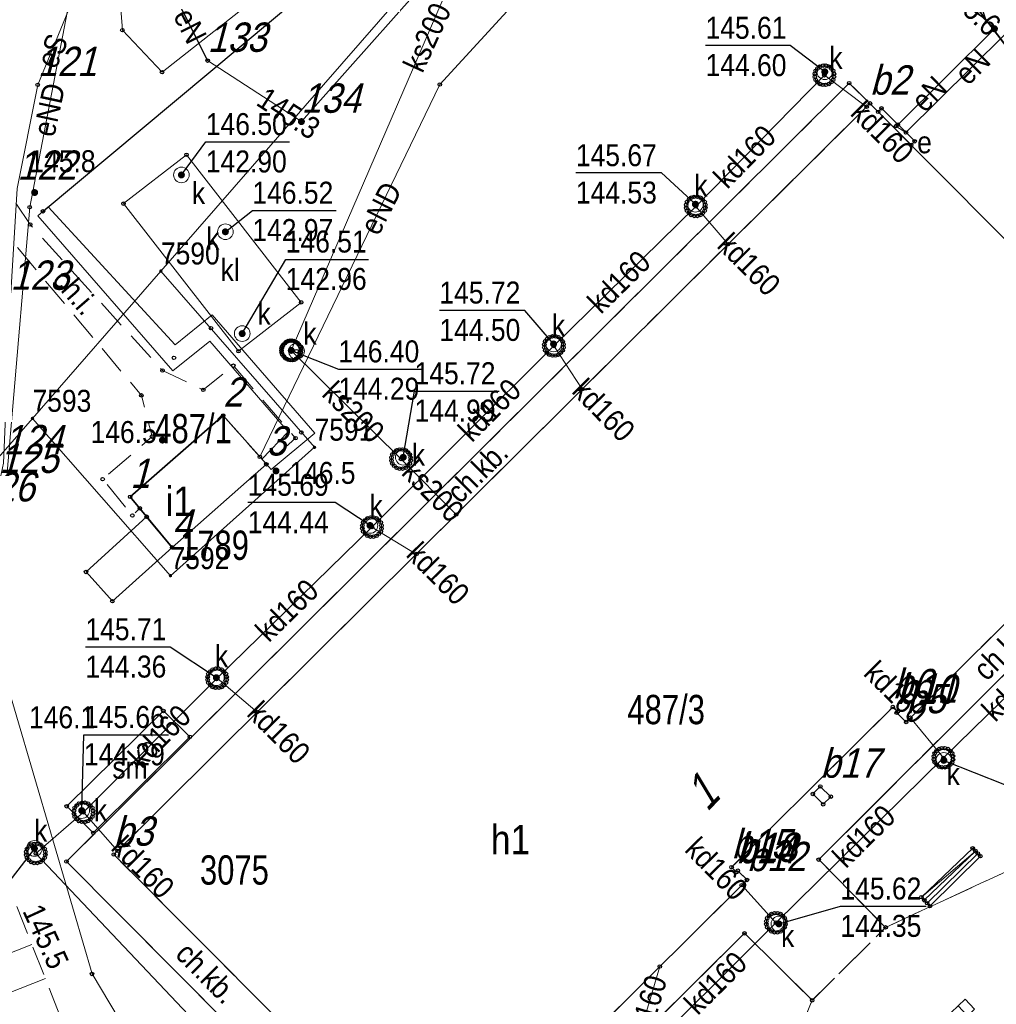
# Model space of a CAD drawing. Header units: metres. Extents: x 5548743 to 5556416, y 5707500 to 5714000.
# Tile 208 of 244: x 5554332 to 5554382, y 5710511 to 5710561. Entities that reach past the tile are written whole.
import ezdxf
from ezdxf.enums import TextEntityAlignment as Align

# ---------------------------------------------------------------- set-up
doc = ezdxf.new("R2010")
doc.units = ezdxf.units.M
for name, pattern in [('1.5_0.75', [2.25, 1.5, -0.75]), ('2.25_0.75', [3, 2.25, -0.75]), ('219-1000', [0]), ('suep_nn_1000', [0])]:
    doc.linetypes.add(name, pattern=pattern)
doc.layers.get('0').update_dxf_attribs({"color": 2, "lineweight": 5})
doc.styles.get("Standard").update_dxf_attribs({"font": 'Working1250', "width": 0.75})
doc.linetypes.add('902-1000', pattern='A,5,0,[1,ksztalty.shx,S=1,R=0,X=0,Y=0],5', length=10)
doc.linetypes.add('otdn_1000', pattern='A,7,0,[21,ksztalty.shx,S=0.7,R=0,X=0,Y=0]', length=7)

# ---------------------------------------------------------------- blocks, each defined once
blk = doc.blocks.new('PUNKTBUD')
at = {"color": 0}
blk.add_circle((0, 0), 0.09, dxfattribs=at)
blk = doc.blocks.new('203')
at = {"linetype": 'Continuous', "lineweight": 0}
h = blk.add_hatch(color=0, dxfattribs=at)
edge = h.paths.add_edge_path()
edge.add_arc((0, 0), 0.09, 0, 360)
blk = doc.blocks.new('US05')
at = {"color": 0, "linetype": 'Continuous', "lineweight": 13}
for p, q in [((-0.75, -0.35), (-0.75, 0.35)), ((-0.75, 0.35), (-0.25, 0.35)), ((-0.25, -0.35), (-0.25, 0.35)), ((-0.25, 0.35), (0.25, 0.35)), ((0.25, -0.35), (0.25, 0.35)), ((0.25, 0.35), (0.75, 0.35)), ((0.75, -0.35), (0.75, 0.35)), ((-0.75, -0.35), (-0.25, -0.35)), ((-0.25, -0.35), (0.25, -0.35)), ((0.25, -0.35), (0.75, -0.35))]:
    blk.add_line(p, q, dxfattribs=at)
blk = doc.blocks.new('US22')
at = {"color": 0, "linetype": 'Continuous', "lineweight": 0}
blk.add_circle((0, 0), 0.4, dxfattribs=at)
blk = doc.blocks.new('PW01')
at = {"linetype": 'Continuous', "lineweight": 13}
h = blk.add_hatch(color=0, dxfattribs=at)
edge = h.paths.add_edge_path()
edge.add_arc((0, 0), 0.18, 0, 360)
blk = doc.blocks.new('SUEP1')
at = {"color": 0, "linetype": 'Continuous'}
for p, q in [((7.5, 0), (5.25, 0.75)), ((22.5, 0), (20.25, 0.75)), ((0, 0), (7.5, 0)), ((7.5, 0), (5.25, -0.75)), ((7.5, 0), (22.5, 0)), ((22.5, 0), (20.25, -0.75))]:
    blk.add_line(p, q, dxfattribs=at)
blk = doc.blocks.new('PIKIETAW1891')
at = {"color": 0}
blk.add_circle((0, 0), 0.09, dxfattribs=at)

msp = doc.modelspace()

# ---------------------------------------------------------------- linework, layer by layer
at = {"layer": '000 Inne (niezydentyfikowane)', "color": 7, "linetype": 'CONTINUOUS', "lineweight": 18, "flags": 128}
for points in [[(5554332.49, 5710514.1), (5554327.38, 5710512.09)], [(5554333.18, 5710512.36), (5554330.57, 5710511.33)]]:
    msp.add_lwpolyline(points, dxfattribs=at)
at = {"layer": '218-kontur użytku gruntowego', "color": 3, "linetype": 'CONTINUOUS', "lineweight": 18, "flags": 128}
for points in [[(5554367.92, 5710581.61), (5554339.09, 5710548.56)], [(5554339.09, 5710548.56), (5554367.92, 5710581.61)], [(5554339.09, 5710548.56), (5554332.52, 5710541.02)], [(5554332.52, 5710541.02), (5554339.09, 5710548.56)], [(5554332.52, 5710541.02), (5554314.75, 5710520.64)], [(5554314.75, 5710520.64), (5554332.52, 5710541.02)]]:
    msp.add_lwpolyline(points, dxfattribs=at)
at = {"layer": '219-działka ewidencyjna', "color": 7, "linetype": '219-1000', "lineweight": 18, "flags": 128}
for points in [[(5554367.92, 5710581.61), (5554339.09, 5710548.56)], [(5554332.52, 5710541.02), (5554339.09, 5710548.56)], [(5554339.09, 5710548.56), (5554346.95, 5710539.54)], [(5554314.75, 5710520.64), (5554332.52, 5710541.02)], [(5554332.52, 5710541.02), (5554339.58, 5710532.97)], [(5554339.58, 5710532.97), (5554346.95, 5710539.54)]]:
    msp.add_lwpolyline(points, dxfattribs=at)
at = {"layer": '310-podpora', "color": 7, "linetype": 'CONTINUOUS', "lineweight": 18, "flags": 128}
msp.add_lwpolyline([(5554372.83, 5710522.18), (5554373.37, 5710521.66), (5554372.98, 5710521.27), (5554372.45, 5710521.8)], close=True, dxfattribs=at)
at = {"layer": '312-budynek ewidencyjny', "color": 7, "linetype": 'CONTINUOUS', "lineweight": 35, "flags": 128}
for points in [[(5554336.68, 5710518.7), (5554375.37, 5710557.14)], [(5554375.37, 5710557.14), (5554392.1, 5710540.32)], [(5554337.52, 5710537.01), (5554342.28, 5710541.17)], [(5554342.28, 5710541.17), (5554344.49, 5710538.67)], [(5554392.1, 5710540.32), (5554377.22, 5710525.48)], [(5554344.49, 5710538.67), (5554339.67, 5710534.42)], [(5554339.67, 5710534.42), (5554337.52, 5710537.01)], [(5554376.54, 5710526.25), (5554368.29, 5710518.05)], [(5554376.8, 5710526.02), (5554376.54, 5710526.25)], [(5554376.74, 5710525.96), (5554376.8, 5710526.02)], [(5554377.22, 5710525.48), (5554376.74, 5710525.96)], [(5554353.45, 5710501.86), (5554336.68, 5710518.7)], [(5554368.29, 5710518.05), (5554368.54, 5710517.8)], [(5554368.54, 5710517.8), (5554368.61, 5710517.87)], [(5554368.61, 5710517.87), (5554369.08, 5710517.4)], [(5554369.08, 5710517.4), (5554353.45, 5710501.86)]]:
    msp.add_lwpolyline(points, dxfattribs=at)
at = {"layer": 'chodnik', "color": 7, "linetype": '1.5_0.75', "lineweight": 18, "flags": 128}
for points in [[(5554338.01, 5710536.42), (5554337.52, 5710537.01), (5554342.28, 5710541.17), (5554344.49, 5710538.67), (5554345.98, 5710540.01), (5554342.8, 5710543.72), (5554341.26, 5710542.48), (5554339.17, 5710543.47), (5554332.4, 5710550.94), (5554321.12, 5710567.99), (5554320.21, 5710567.23), (5554331.46, 5710550.11), (5554338.09, 5710542.2), (5554338.64, 5710540.09), (5554336.11, 5710537.91), (5554337.63, 5710536.05)], [(5554349.2, 5710506.12), (5554336.68, 5710518.7), (5554375.37, 5710557.14), (5554374.31, 5710558.18), (5554334.26, 5710518.34), (5554347.79, 5710504.73)], [(5554394.87, 5710540.63), (5554393.69, 5710541.86), (5554392.1, 5710540.32), (5554377.22, 5710525.48), (5554376.74, 5710525.96), (5554376.8, 5710526.02), (5554376.54, 5710526.25), (5554368.29, 5710518.05), (5554368.54, 5710517.8), (5554368.61, 5710517.87), (5554369.08, 5710517.4), (5554353.45, 5710501.86), (5554354.7, 5710500.51), (5554368.95, 5710514.67), (5554372.41, 5710511.24), (5554376.17, 5710514.97), (5554372.75, 5710518.44), (5554392.39, 5710538.04), (5554393.06, 5710538.67)]]:
    msp.add_lwpolyline(points, close=True, dxfattribs=at)
at = {"layer": 'jezdnia', "color": 7, "linetype": '2.25_0.75', "lineweight": 18, "flags": 128}
msp.add_lwpolyline([(5554349.2, 5710506.12), (5554347.79, 5710504.73), (5554345.62, 5710502.56), (5554346.13, 5710502.05), (5554355.97, 5710492.22), (5554356.42, 5710491.77), (5554357.25, 5710490.94), (5554357.4, 5710490.79), (5554370.91, 5710477.32), (5554371.36, 5710476.91), (5554371.82, 5710476.4), (5554372.76, 5710474.83), (5554373.11, 5710473.91), (5554373.2, 5710473.08), (5554373.16, 5710472.16), (5554372.84, 5710471.07), (5554380.83, 5710483.08), (5554379.04, 5710481.37), (5554377.53, 5710480.89), (5554376.56, 5710481.41), (5554376.24, 5710482.57), (5554376.67, 5710483.77), (5554377.63, 5710485.24), (5554385.64, 5710493.3), (5554395.08, 5710502.7), (5554403.72, 5710511.31), (5554405.02, 5710513.02), (5554405.93, 5710515.08), (5554406.37, 5710517.06), (5554406.48, 5710518.65), (5554406.24, 5710520.89), (5554405.58, 5710522.95), (5554404.65, 5710524.61), (5554403.44, 5710526.16), (5554392.39, 5710538.04), (5554372.75, 5710518.44), (5554376.17, 5710514.97), (5554392.24, 5710522.41), (5554393.4, 5710523.56), (5554394.6, 5710524.09), (5554396.56, 5710524.32), (5554398.18, 5710523.91), (5554399.68, 5710522.85), (5554400.57, 5710521.71), (5554401.15, 5710519.68), (5554400.75, 5710517.28), (5554399.29, 5710515.34), (5554392.24, 5710522.41), (5554376.17, 5710514.97), (5554372.41, 5710511.24), (5554366.42, 5710496.69), (5554373.52, 5710489.64), (5554373.15, 5710489.18), (5554371.8, 5710488.35), (5554370.28, 5710488.03), (5554368.28, 5710488.18), (5554366.06, 5710489.38), (5554365.07, 5710490.8), (5554364.6, 5710492.63), (5554364.77, 5710494.14), (5554365.27, 5710495.3), (5554365.72, 5710495.96), (5554366.42, 5710496.69), (5554372.41, 5710511.24), (5554368.95, 5710514.67), (5554354.7, 5710500.51), (5554353.45, 5710501.86)], close=True, dxfattribs=at)
at = {"layer": 'komora podziemna', "color": 34, "linetype": 'CONTINUOUS', "lineweight": 18, "flags": 128}
for points in [[(5554373.39, 5710558.93), (5554373.49, 5710558.81), (5554373.53, 5710558.66), (5554373.53, 5710558.5), (5554373.49, 5710558.35), (5554373.39, 5710558.23), (5554373.27, 5710558.13), (5554373.12, 5710558.09), (5554372.96, 5710558.09), (5554372.81, 5710558.13), (5554372.69, 5710558.23), (5554372.59, 5710558.35), (5554372.55, 5710558.5), (5554372.55, 5710558.66), (5554372.59, 5710558.81), (5554372.69, 5710558.93), (5554372.81, 5710559.03), (5554372.96, 5710559.07), (5554373.12, 5710559.07), (5554373.27, 5710559.03)], [(5554366.81, 5710552.22), (5554366.91, 5710552.1), (5554366.95, 5710551.95), (5554366.95, 5710551.79), (5554366.91, 5710551.64), (5554366.81, 5710551.52), (5554366.69, 5710551.42), (5554366.54, 5710551.38), (5554366.38, 5710551.38), (5554366.23, 5710551.42), (5554366.11, 5710551.52), (5554366.01, 5710551.64), (5554365.97, 5710551.79), (5554365.97, 5710551.95), (5554366.01, 5710552.1), (5554366.11, 5710552.22), (5554366.23, 5710552.32), (5554366.38, 5710552.36), (5554366.54, 5710552.36), (5554366.69, 5710552.32)], [(5554359.55, 5710545.08), (5554359.65, 5710544.96), (5554359.69, 5710544.81), (5554359.69, 5710544.65), (5554359.65, 5710544.5), (5554359.55, 5710544.38), (5554359.43, 5710544.28), (5554359.28, 5710544.24), (5554359.12, 5710544.24), (5554358.97, 5710544.28), (5554358.85, 5710544.38), (5554358.75, 5710544.5), (5554358.71, 5710544.65), (5554358.71, 5710544.81), (5554358.75, 5710544.96), (5554358.85, 5710545.08), (5554358.97, 5710545.18), (5554359.12, 5710545.22), (5554359.28, 5710545.22), (5554359.43, 5710545.18)], [(5554351.73, 5710539.29), (5554351.83, 5710539.17), (5554351.87, 5710539.02), (5554351.87, 5710538.86), (5554351.83, 5710538.71), (5554351.73, 5710538.59), (5554351.61, 5710538.49), (5554351.46, 5710538.45), (5554351.3, 5710538.45), (5554351.15, 5710538.49), (5554351.03, 5710538.59), (5554350.93, 5710538.71), (5554350.89, 5710538.86), (5554350.89, 5710539.02), (5554350.93, 5710539.17), (5554351.03, 5710539.29), (5554351.15, 5710539.39), (5554351.3, 5710539.43), (5554351.46, 5710539.43), (5554351.61, 5710539.39)], [(5554350.24, 5710535.81), (5554350.34, 5710535.69), (5554350.38, 5710535.54), (5554350.38, 5710535.38), (5554350.34, 5710535.23), (5554350.24, 5710535.11), (5554350.12, 5710535.01), (5554349.97, 5710534.97), (5554349.81, 5710534.97), (5554349.66, 5710535.01), (5554349.54, 5710535.11), (5554349.44, 5710535.23), (5554349.4, 5710535.38), (5554349.4, 5710535.54), (5554349.44, 5710535.69), (5554349.54, 5710535.81), (5554349.66, 5710535.91), (5554349.81, 5710535.95), (5554349.97, 5710535.95), (5554350.12, 5710535.91)], [(5554342.32, 5710528.07), (5554342.42, 5710527.95), (5554342.46, 5710527.8), (5554342.46, 5710527.64), (5554342.42, 5710527.49), (5554342.32, 5710527.37), (5554342.2, 5710527.27), (5554342.05, 5710527.23), (5554341.89, 5710527.23), (5554341.74, 5710527.27), (5554341.62, 5710527.37), (5554341.52, 5710527.49), (5554341.48, 5710527.64), (5554341.48, 5710527.8), (5554341.52, 5710527.95), (5554341.62, 5710528.07), (5554341.74, 5710528.17), (5554341.89, 5710528.21), (5554342.05, 5710528.21), (5554342.2, 5710528.17)], [(5554379.48, 5710524), (5554379.58, 5710523.88), (5554379.62, 5710523.73), (5554379.62, 5710523.57), (5554379.58, 5710523.42), (5554379.48, 5710523.3), (5554379.36, 5710523.2), (5554379.21, 5710523.16), (5554379.05, 5710523.16), (5554378.9, 5710523.2), (5554378.78, 5710523.3), (5554378.68, 5710523.42), (5554378.64, 5710523.57), (5554378.64, 5710523.73), (5554378.68, 5710523.88), (5554378.78, 5710524), (5554378.9, 5710524.1), (5554379.05, 5710524.14), (5554379.21, 5710524.14), (5554379.36, 5710524.1)], [(5554334.9, 5710521.31), (5554335.05, 5710521.35), (5554335.21, 5710521.35), (5554335.36, 5710521.31), (5554335.48, 5710521.21), (5554335.58, 5710521.09), (5554335.62, 5710520.94), (5554335.62, 5710520.78), (5554335.58, 5710520.63), (5554335.48, 5710520.51), (5554335.36, 5710520.41), (5554335.21, 5710520.37), (5554335.05, 5710520.37), (5554334.9, 5710520.41), (5554334.78, 5710520.51), (5554334.68, 5710520.63), (5554334.64, 5710520.78), (5554334.64, 5710520.94), (5554334.68, 5710521.09), (5554334.78, 5710521.21)], [(5554333.04, 5710519.11), (5554333.14, 5710518.99), (5554333.18, 5710518.84), (5554333.18, 5710518.68), (5554333.14, 5710518.53), (5554333.04, 5710518.41), (5554332.92, 5710518.31), (5554332.77, 5710518.27), (5554332.61, 5710518.27), (5554332.46, 5710518.31), (5554332.34, 5710518.41), (5554332.24, 5710518.53), (5554332.2, 5710518.68), (5554332.2, 5710518.84), (5554332.24, 5710518.99), (5554332.34, 5710519.11), (5554332.46, 5710519.21), (5554332.61, 5710519.25), (5554332.77, 5710519.25), (5554332.92, 5710519.21)], [(5554370.91, 5710515.56), (5554371.01, 5710515.44), (5554371.05, 5710515.29), (5554371.05, 5710515.13), (5554371.01, 5710514.98), (5554370.91, 5710514.86), (5554370.79, 5710514.76), (5554370.64, 5710514.72), (5554370.48, 5710514.72), (5554370.33, 5710514.76), (5554370.21, 5710514.86), (5554370.11, 5710514.98), (5554370.07, 5710515.13), (5554370.07, 5710515.29), (5554370.11, 5710515.44), (5554370.21, 5710515.56), (5554370.33, 5710515.66), (5554370.48, 5710515.7), (5554370.64, 5710515.7), (5554370.79, 5710515.66)]]:
    msp.add_lwpolyline(points, close=True, dxfattribs=at)
at = {"layer": 'krawężnik', "color": 7, "linetype": 'CONTINUOUS', "lineweight": 25, "flags": 128}
for points in [[(5554347.79, 5710504.73), (5554334.26, 5710518.34), (5554374.31, 5710558.18), (5554375.37, 5710557.14)], [(5554392.39, 5710538.04), (5554372.75, 5710518.44), (5554376.17, 5710514.97)], [(5554353.45, 5710501.86), (5554354.7, 5710500.51), (5554368.95, 5710514.67), (5554372.41, 5710511.24)]]:
    msp.add_lwpolyline(points, dxfattribs=at)
at = {"layer": 'obudowa ochronna przewodu', "color": 7, "linetype": 'CONTINUOUS', "lineweight": 25, "flags": 128}
msp.add_lwpolyline([(5554337.91, 5710566.44), (5554341.48, 5710559.33)], dxfattribs=at)
at = {"layer": 'ogrodzenie trwałe', "color": 7, "linetype": '902-1000', "lineweight": 25, "flags": 128}
msp.add_lwpolyline([(5554333.06, 5710551.62), (5554368.63, 5710581.35), (5554393.32, 5710547.34), (5554393.93, 5710545.35)], dxfattribs=at)
at = {"layer": 'osadnik  szambo', "color": 34, "linetype": 'CONTINUOUS', "lineweight": 18, "flags": 128}
msp.add_lwpolyline([(5554340.4, 5710554.51), (5554346.27, 5710546.96), (5554343.06, 5710544.46), (5554337.18, 5710552.01)], close=True, dxfattribs=at)
at = {"layer": 'przewód elektroenergetyczny niskiego napięcia', "color": 1, "linetype": 'suep_nn_1000', "lineweight": 18, "flags": 128}
msp.add_lwpolyline([(5554409.56, 5710524.2), (5554376.77, 5710567.41)], dxfattribs=at)
at = {"layer": 'przewód elektroenergetyczny podziemny', "color": 1, "linetype": 'CONTINUOUS', "lineweight": 18, "flags": 128}
for points in [[(5554388.94, 5710561.37), (5554385.5, 5710566.86), (5554385.75, 5710569.55), (5554383.79, 5710572.73), (5554371.52, 5710585.06), (5554364.97, 5710580.58), (5554347.59, 5710565.65), (5554346.18, 5710565.45), (5554345.49, 5710563.74), (5554339.15, 5710558.74), (5554337.12, 5710560.89), (5554336.97, 5710562.87)], [(5554365.28, 5710578.18), (5554365.47, 5710578.25), (5554365.99, 5710577.41), (5554367.97, 5710579.12), (5554371.42, 5710574.62), (5554376.44, 5710566.1), (5554381.74, 5710560.96), (5554376.8, 5710556.05), (5554376.7, 5710555.98)], [(5554337.42, 5710566.2), (5554337.91, 5710566.44), (5554341.48, 5710559.33), (5554346.28, 5710556.21), (5554354.45, 5710565.41), (5554362.81, 5710574.99), (5554365.32, 5710577.97), (5554365.22, 5710578.12)], [(5554344.15, 5710539.05), (5554353.36, 5710558.11), (5554361.94, 5710567.48)], [(5554401.61, 5710464.97), (5554398.16, 5710461.62), (5554395.84, 5710462.24), (5554388.85, 5710465.61), (5554373.31, 5710471.84), (5554351.19, 5710493.83), (5554343.64, 5710501.61), (5554338.29, 5710508.04), (5554335.57, 5710512.59), (5554330.49, 5710529.85), (5554332.38, 5710551.83), (5554334.94, 5710565.18)], [(5554335.86, 5710563.18), (5554334.48, 5710562.21), (5554332.79, 5710558.09), (5554331.74, 5710552.78), (5554331.39, 5710547.15), (5554331.04, 5710538.73), (5554330.82, 5710537.78), (5554329.61, 5710536.32), (5554324.21, 5710532.36), (5554322.31, 5710529.88), (5554319.78, 5710523.68), (5554318.69, 5710519.71), (5554318.52, 5710517.1), (5554319.67, 5710514.87), (5554320.45, 5710513.62), (5554322.66, 5710511.7), (5554326.65, 5710508.04)], [(5554376.7, 5710555.98), (5554377.21, 5710555.65), (5554382.26, 5710560.65), (5554390.96, 5710545.18), (5554398.57, 5710534.4)]]:
    msp.add_lwpolyline(points, dxfattribs=at)
at = {"layer": 'przewód kanalizacyjny', "color": 34, "linetype": 'CONTINUOUS', "lineweight": 18, "flags": 128}
for points in [[(5554354.2, 5710536.1), (5554351.38, 5710538.94), (5554345.76, 5710544.5), (5554356.31, 5710568.94), (5554357.34, 5710585.77)], [(5554366.46, 5710551.87), (5554373.04, 5710558.58), (5554375.2, 5710556.97)], [(5554359.2, 5710544.73), (5554366.46, 5710551.87)], [(5554366.46, 5710551.87), (5554368.11, 5710549.94)], [(5554349.89, 5710535.46), (5554359.2, 5710544.73)], [(5554359.2, 5710544.73), (5554360.65, 5710542.52)], [(5554341.97, 5710527.72), (5554349.89, 5710535.46)], [(5554349.89, 5710535.46), (5554352.16, 5710534.08)], [(5554379.13, 5710523.65), (5554386.55, 5710530.9)], [(5554335.13, 5710520.86), (5554341.97, 5710527.72)], [(5554341.97, 5710527.72), (5554344.02, 5710525.99)], [(5554379.13, 5710523.65), (5554377.44, 5710525.7)], [(5554370.56, 5710515.21), (5554379.13, 5710523.65)], [(5554332.69, 5710518.76), (5554335.13, 5710520.86)], [(5554335.13, 5710520.86), (5554336.87, 5710518.89)], [(5554352.82, 5710497.48), (5554332.69, 5710518.76)], [(5554370.56, 5710515.21), (5554368.81, 5710517.13)], [(5554363.06, 5710507.73), (5554370.56, 5710515.21)], [(5554363.06, 5710507.73), (5554364.62, 5710512.97)]]:
    msp.add_lwpolyline(points, dxfattribs=at)
at = {"layer": 'rzedna-Atr2', "color": 7, "flags": 128}
for points in [[(5554373.06, 5710558.76), (5554371.28, 5710560.1), (5554366.957, 5710560.1)], [(5554340.14, 5710553.48), (5554341.39, 5710555.17), (5554345.665, 5710555.17)], [(5554366.44, 5710551.98), (5554364.7, 5710553.58), (5554360.322, 5710553.58)], [(5554342.39, 5710550.57), (5554343.77, 5710551.66), (5554348.061, 5710551.66)], [(5554343.25, 5710545.36), (5554345.48, 5710549.16), (5554349.715, 5710549.16)], [(5554359.18, 5710544.83), (5554357.71, 5710546.55), (5554353.34, 5710546.55)], [(5554345.76, 5710544.5), (5554348.17, 5710543.54), (5554352.501, 5710543.54)], [(5554351.49, 5710539.03), (5554352.07, 5710542.42), (5554356.4, 5710542.42)], [(5554349.79, 5710535.54), (5554348.01, 5710536.71), (5554343.536, 5710536.71)], [(5554341.93, 5710527.75), (5554339.56, 5710529.32), (5554335.229, 5710529.32)], [(5554335.04, 5710520.95), (5554335.15, 5710524.83), (5554339.481, 5710524.83)], [(5554379.15, 5710523.52), (5554382.26, 5710522.29), (5554386.678, 5710522.29)], [(5554332.62, 5710519.01), (5554330.78, 5710516.64), (5554326.465, 5710516.64)], [(5554370.71, 5710515.15), (5554373.86, 5710516.05), (5554378.238, 5710516.05)]]:
    msp.add_lwpolyline(points, dxfattribs=at)
at = {"layer": 'schody w ciągu komunikacyjnym', "color": 7, "linetype": 'CONTINUOUS', "lineweight": 18, "flags": 128}
msp.add_lwpolyline([(5554380.89, 5710518.75), (5554378.3, 5710516.21), (5554378.01, 5710516.52), (5554378.44, 5710516.06), (5554378.44, 5710516.06), (5554381.02, 5710518.62), (5554381.02, 5710518.62), (5554380.63, 5710519.02), (5554380.63, 5710519.02), (5554378.01, 5710516.52), (5554380.77, 5710518.88), (5554378.15, 5710516.36)], dxfattribs=at)
at = {"layer": 'skarpa nieumocniona', "color": 7, "linetype": '1.5_0.75', "lineweight": 18, "flags": 128}
msp.add_lwpolyline([(5554334.74, 5710495.8), (5554339.04, 5710489.98), (5554338.5, 5710492.88), (5554339.55, 5710495), (5554339.39, 5710498.69), (5554336.23, 5710504.64), (5554331.44, 5710516.75), (5554326.81, 5710535.36), (5554330.13, 5710538.13), (5554330.55, 5710545.42), (5554327.72, 5710550.57), (5554327.57, 5710554.46), (5554322.12, 5710563.05), (5554326.12, 5710543.82), (5554321.55, 5710534.48), (5554323.37, 5710524.34), (5554329.16, 5710506.65), (5554334.4, 5710497.69)], close=True, dxfattribs=at)
msp.add_lwpolyline([(5554334.74, 5710495.8), (5554339.04, 5710489.98), (5554338.5, 5710492.88), (5554339.55, 5710495), (5554339.39, 5710498.69), (5554336.23, 5710504.64), (5554331.44, 5710516.75), (5554326.81, 5710535.36), (5554330.13, 5710538.13), (5554330.55, 5710545.42), (5554327.72, 5710550.57), (5554327.57, 5710554.46), (5554322.12, 5710563.05), (5554326.12, 5710543.82), (5554321.55, 5710534.48), (5554323.37, 5710524.34), (5554329.16, 5710506.65), (5554334.4, 5710497.69)], close=True, dxfattribs=at)
at = {"layer": 'studnia kanalizacyjna', "color": 34, "linetype": 'CONTINUOUS', "lineweight": 18, "flags": 128}
msp.add_lwpolyline([(5554346.26, 5710544.51), (5554346.25, 5710544.41), (5554346.22, 5710544.31), (5554346.17, 5710544.22), (5554346.1, 5710544.14), (5554346.02, 5710544.08), (5554345.92, 5710544.02), (5554345.82, 5710544), (5554345.72, 5710544), (5554345.62, 5710544.02), (5554345.52, 5710544.07), (5554345.44, 5710544.12), (5554345.37, 5710544.2), (5554345.3, 5710544.29), (5554345.27, 5710544.39), (5554345.26, 5710544.49), (5554345.27, 5710544.59), (5554345.29, 5710544.69), (5554345.35, 5710544.78), (5554345.42, 5710544.86), (5554345.5, 5710544.93), (5554345.6, 5710544.98), (5554345.7, 5710545), (5554345.8, 5710545), (5554345.9, 5710544.98), (5554346, 5710544.94), (5554346.08, 5710544.88), (5554346.15, 5710544.8), (5554346.21, 5710544.71), (5554346.25, 5710544.61)], close=True, dxfattribs=at)
at = {"layer": 'szafa elektroenergetyczna lub kontener', "color": 1, "linetype": 'CONTINUOUS', "lineweight": 18, "flags": 128}
msp.add_lwpolyline([(5554375.79, 5710556.71), (5554375.96, 5710556.89), (5554377.66, 5710555.2), (5554377.48, 5710555.02)], close=True, dxfattribs=at)
at = {"layer": 'ściana oporowa (linia)', "color": 0, "lineweight": 18}
for p, q in [((5554332.799, 5710551.387), (5554333.06, 5710551.62)), ((5554339.705, 5710543.456), (5554332.799, 5710551.387)), ((5554341.59, 5710544.968), (5554339.705, 5710543.456)), ((5554345.598, 5710540.34), (5554341.59, 5710544.968)), ((5554344.254, 5710538.929), (5554345.598, 5710540.34)), ((5554344.254, 5710538.929), (5554344.49, 5710538.67))]:
    msp.add_line(p, q, dxfattribs=at)
at = {"layer": 'ściana oporowa (linia)', "color": 0, "linetype": 'otdn_1000', "lineweight": 18}
for p, q in [((5554333.321, 5710551.853), (5554333.06, 5710551.62)), ((5554339.815, 5710544.784), (5554333.321, 5710551.853)), ((5554341.71, 5710546.312), (5554339.815, 5710544.784)), ((5554346.962, 5710540.26), (5554341.71, 5710546.312)), ((5554344.726, 5710538.411), (5554346.962, 5710540.26)), ((5554344.726, 5710538.411), (5554344.49, 5710538.67))]:
    msp.add_line(p, q, dxfattribs=at)
at = {"layer": 'śmietnik', "color": 7, "linetype": 'CONTINUOUS', "lineweight": 25, "flags": 128}
for points in [[(5554339.67, 5710534.42), (5554338.36, 5710535.99), (5554335.26, 5710533.16), (5554336.61, 5710531.67)], [(5554339.22, 5710526.05), (5554334.27, 5710521.17), (5554335.63, 5710519.81), (5554340.57, 5710524.72)]]:
    msp.add_lwpolyline(points, close=True, dxfattribs=at)

# ---------------------------------------------------------------- block references
at = {"layer": '203-punkt graniczny', "color": 7, "linetype": 'CONTINUOUS', "lineweight": 18}
for p in [(5554339.09, 5710548.56), (5554332.52, 5710541.02), (5554346.95, 5710539.54), (5554339.58, 5710532.97)]:
    msp.add_blockref('203', p, dxfattribs=at)
at = {"layer": 'kratka ściekowa', "color": 34, "linetype": 'CONTINUOUS', "lineweight": 18, "rotation": 43.556}
msp.add_blockref('US05', (5554379.94, 5710510.53), dxfattribs=at)
at = {"layer": 'pikieta naturalna', "color": 7, "linetype": 'CONTINUOUS', "lineweight": 13}
for p in [(5554332.63, 5710552.58), (5554339.17, 5710539.91), (5554344.98, 5710538.33)]:
    msp.add_blockref('PW01', p, dxfattribs=at)
at = {"layer": 'przewód elektroenergetyczny niskiego napięcia', "color": 1, "linetype": 'CONTINUOUS', "lineweight": 18, "rotation": 307.193}
msp.add_blockref('SUEP1', (5554376.77, 5710567.41), dxfattribs=at)
at = {"layer": 'Punkt budynku', "color": 5, "linetype": 'CONTINUOUS', "lineweight": 13}
for p in [(5554375.37, 5710557.14), (5554342.28, 5710541.17), (5554344.49, 5710538.67), (5554337.52, 5710537.01), (5554339.67, 5710534.42), (5554376.54, 5710526.25), (5554376.74, 5710525.96), (5554376.8, 5710526.02), (5554377.22, 5710525.48), (5554372.45, 5710521.8), (5554372.83, 5710522.18), (5554372.98, 5710521.27), (5554373.37, 5710521.66), (5554336.68, 5710518.7), (5554368.29, 5710518.05), (5554368.54, 5710517.8), (5554368.61, 5710517.87), (5554369.08, 5710517.4)]:
    msp.add_blockref('PUNKTBUD', p, dxfattribs=at)
at = {"layer": 'Punkt roboczy BDOT GESUT K1', "color": 6, "linetype": 'CONTINUOUS', "lineweight": 18}
for p in [(5554337.12, 5710560.89), (5554381.74, 5710560.96), (5554381.74, 5710560.96), (5554341.48, 5710559.33), (5554341.48, 5710559.33), (5554372.81, 5710559.03), (5554372.96, 5710559.07), (5554373.12, 5710559.07), (5554373.27, 5710559.03), (5554339.15, 5710558.74), (5554372.55, 5710558.66), (5554372.59, 5710558.81), (5554372.69, 5710558.93), (5554373.04, 5710558.58), (5554373.06, 5710558.76), (5554373.06, 5710558.76), (5554373.39, 5710558.93), (5554373.49, 5710558.81), (5554373.53, 5710558.66), (5554332.79, 5710558.09), (5554353.36, 5710558.11), (5554372.55, 5710558.5), (5554372.59, 5710558.35), (5554372.69, 5710558.23), (5554372.81, 5710558.13), (5554372.96, 5710558.09), (5554373.12, 5710558.09), (5554373.27, 5710558.13), (5554373.39, 5710558.23), (5554373.49, 5710558.35), (5554373.53, 5710558.5), (5554374.31, 5710558.18), (5554374.31, 5710558.18), (5554375.37, 5710557.14), (5554375.37, 5710557.14), (5554375.2, 5710556.97), (5554375.79, 5710556.71), (5554375.96, 5710556.89), (5554346.28, 5710556.21), (5554346.28, 5710556.21), (5554376.8, 5710556.05), (5554376.7, 5710555.98), (5554376.7, 5710555.98), (5554377.21, 5710555.65), (5554377.48, 5710555.02), (5554377.66, 5710555.2), (5554340.4, 5710554.51), (5554340.14, 5710553.48), (5554332.63, 5710552.58), (5554337.18, 5710552.01), (5554366.01, 5710552.1), (5554366.11, 5710552.22), (5554366.23, 5710552.32), (5554366.38, 5710552.36), (5554366.44, 5710551.98), (5554366.44, 5710551.98), (5554366.54, 5710552.36), (5554366.69, 5710552.32), (5554366.81, 5710552.22), (5554366.91, 5710552.1), (5554332.38, 5710551.83), (5554333.06, 5710551.62), (5554333.06, 5710551.62), (5554365.97, 5710551.95), (5554365.97, 5710551.79), (5554366.01, 5710551.64), (5554366.11, 5710551.52), (5554366.46, 5710551.87), (5554366.46, 5710551.87), (5554366.46, 5710551.87), (5554366.81, 5710551.52), (5554366.91, 5710551.64), (5554366.95, 5710551.95), (5554366.95, 5710551.79), (5554366.23, 5710551.42), (5554366.38, 5710551.38), (5554366.54, 5710551.38), (5554366.69, 5710551.42), (5554332.4, 5710550.94), (5554342.39, 5710550.57), (5554368.11, 5710549.94), (5554346.27, 5710546.96), (5554341.65, 5710545.64), (5554343.25, 5710545.36), (5554345.5, 5710544.93), (5554345.6, 5710544.98), (5554345.7, 5710545), (5554345.8, 5710545), (5554345.9, 5710544.98), (5554346, 5710544.94), (5554358.75, 5710544.96), (5554358.85, 5710545.08), (5554358.97, 5710545.18), (5554359.12, 5710545.22), (5554359.28, 5710545.22), (5554359.43, 5710545.18), (5554359.55, 5710545.08), (5554359.65, 5710544.96), (5554343.06, 5710544.46), (5554345.26, 5710544.49), (5554345.27, 5710544.59), (5554345.29, 5710544.69), (5554345.35, 5710544.78), (5554345.42, 5710544.86), (5554345.76, 5710544.5), (5554346.03, 5710544.46), (5554346.08, 5710544.88), (5554346.15, 5710544.8), (5554346.21, 5710544.71), (5554346.25, 5710544.61), (5554346.26, 5710544.51), (5554358.71, 5710544.81), (5554358.71, 5710544.65), (5554358.75, 5710544.5), (5554359.18, 5710544.83), (5554359.18, 5710544.83), (5554359.2, 5710544.73), (5554359.2, 5710544.73), (5554359.2, 5710544.73), (5554359.65, 5710544.5), (5554359.69, 5710544.81), (5554359.69, 5710544.65), (5554339.76, 5710544.12), (5554345.27, 5710544.39), (5554345.3, 5710544.29), (5554345.37, 5710544.2), (5554345.44, 5710544.12), (5554345.52, 5710544.07), (5554345.62, 5710544.02), (5554345.72, 5710544), (5554345.82, 5710544), (5554345.92, 5710544.02), (5554346.02, 5710544.08), (5554346.1, 5710544.14), (5554346.17, 5710544.22), (5554346.22, 5710544.31), (5554346.25, 5710544.41), (5554358.85, 5710544.38), (5554358.97, 5710544.28), (5554359.12, 5710544.24), (5554359.28, 5710544.24), (5554359.43, 5710544.28), (5554359.55, 5710544.38), (5554339.17, 5710543.47), (5554342.8, 5710543.72), (5554341.26, 5710542.48), (5554360.65, 5710542.52), (5554338.09, 5710542.2), (5554342.28, 5710541.17), (5554338.64, 5710540.09), (5554339.17, 5710539.91), (5554345.98, 5710540.01), (5554346.28, 5710540.3), (5554351.15, 5710539.39), (5554351.3, 5710539.43), (5554351.46, 5710539.43), (5554351.61, 5710539.39), (5554344.15, 5710539.05), (5554350.89, 5710539.02), (5554350.93, 5710539.17), (5554351.03, 5710539.29), (5554351.38, 5710538.94), (5554351.49, 5710539.03), (5554351.49, 5710539.03), (5554351.73, 5710539.29), (5554351.83, 5710539.17), (5554351.87, 5710539.02), (5554344.49, 5710538.67), (5554344.49, 5710538.67), (5554350.89, 5710538.86), (5554350.93, 5710538.71), (5554351.03, 5710538.59), (5554351.15, 5710538.49), (5554351.3, 5710538.45), (5554351.46, 5710538.45), (5554351.61, 5710538.49), (5554351.73, 5710538.59), (5554351.83, 5710538.71), (5554351.87, 5710538.86), (5554336.11, 5710537.91), (5554344.98, 5710538.33), (5554337.52, 5710537.01), (5554338.01, 5710536.42), (5554337.63, 5710536.05), (5554338.36, 5710535.99), (5554349.66, 5710535.91), (5554349.81, 5710535.95), (5554349.97, 5710535.95), (5554350.12, 5710535.91), (5554354.2, 5710536.1), (5554349.4, 5710535.54), (5554349.4, 5710535.38), (5554349.44, 5710535.69), (5554349.54, 5710535.81), (5554349.79, 5710535.54), (5554349.79, 5710535.54), (5554349.89, 5710535.46), (5554349.89, 5710535.46), (5554349.89, 5710535.46), (5554350.24, 5710535.81), (5554350.34, 5710535.69), (5554350.38, 5710535.54), (5554350.38, 5710535.38), (5554349.44, 5710535.23), (5554349.54, 5710535.11), (5554349.66, 5710535.01), (5554349.81, 5710534.97), (5554349.97, 5710534.97), (5554350.12, 5710535.01), (5554350.24, 5710535.11), (5554350.34, 5710535.23), (5554339.67, 5710534.42), (5554352.16, 5710534.08), (5554335.26, 5710533.16), (5554336.61, 5710531.67), (5554341.48, 5710527.8), (5554341.52, 5710527.95), (5554341.62, 5710528.07), (5554341.74, 5710528.17), (5554341.89, 5710528.21), (5554342.05, 5710528.21), (5554342.2, 5710528.17), (5554342.32, 5710528.07), (5554342.42, 5710527.95), (5554342.46, 5710527.8), (5554341.48, 5710527.64), (5554341.52, 5710527.49), (5554341.62, 5710527.37), (5554341.93, 5710527.75), (5554341.93, 5710527.75), (5554341.97, 5710527.72), (5554341.97, 5710527.72), (5554341.97, 5710527.72), (5554342.32, 5710527.37), (5554342.42, 5710527.49), (5554342.46, 5710527.64), (5554341.74, 5710527.27), (5554341.89, 5710527.23), (5554342.05, 5710527.23), (5554342.2, 5710527.27), (5554339.22, 5710526.05), (5554344.02, 5710525.99), (5554376.54, 5710526.25), (5554376.74, 5710525.96), (5554376.8, 5710526.02), (5554377.22, 5710525.48), (5554377.44, 5710525.7), (5554340.57, 5710524.72), (5554378.68, 5710523.88), (5554378.78, 5710524), (5554378.9, 5710524.1), (5554379.05, 5710524.14), (5554379.21, 5710524.14), (5554379.36, 5710524.1), (5554379.48, 5710524), (5554379.58, 5710523.88), (5554378.64, 5710523.73), (5554378.64, 5710523.57), (5554378.68, 5710523.42), (5554378.78, 5710523.3), (5554379.13, 5710523.65), (5554379.13, 5710523.65), (5554379.13, 5710523.65), (5554379.15, 5710523.52), (5554379.15, 5710523.52), (5554379.48, 5710523.3), (5554379.58, 5710523.42), (5554379.62, 5710523.73), (5554379.62, 5710523.57), (5554378.9, 5710523.2), (5554379.05, 5710523.16), (5554379.21, 5710523.16), (5554379.36, 5710523.2), (5554334.9, 5710521.31), (5554335.05, 5710521.35), (5554335.21, 5710521.35), (5554335.36, 5710521.31), (5554334.27, 5710521.17), (5554334.64, 5710520.94), (5554334.64, 5710520.78), (5554334.68, 5710521.09), (5554334.78, 5710521.21), (5554335.04, 5710520.95), (5554335.04, 5710520.95), (5554335.13, 5710520.86), (5554335.13, 5710520.86), (5554335.13, 5710520.86), (5554335.48, 5710521.21), (5554335.58, 5710521.09), (5554335.62, 5710520.94), (5554335.62, 5710520.78), (5554334.68, 5710520.63), (5554334.78, 5710520.51), (5554334.9, 5710520.41), (5554335.05, 5710520.37), (5554335.21, 5710520.37), (5554335.36, 5710520.41), (5554335.48, 5710520.51), (5554335.58, 5710520.63), (5554335.63, 5710519.81), (5554332.61, 5710519.25), (5554332.77, 5710519.25), (5554332.2, 5710518.84), (5554332.24, 5710518.99), (5554332.34, 5710519.11), (5554332.46, 5710519.21), (5554332.62, 5710519.01), (5554332.62, 5710519.01), (5554332.69, 5710518.76), (5554332.69, 5710518.76), (5554332.92, 5710519.21), (5554333.04, 5710519.11), (5554333.14, 5710518.99), (5554333.18, 5710518.84), (5554336.87, 5710518.89), (5554380.63, 5710519.02), (5554380.63, 5710519.02), (5554380.77, 5710518.88), (5554380.89, 5710518.75), (5554332.2, 5710518.68), (5554332.24, 5710518.53), (5554332.34, 5710518.41), (5554332.46, 5710518.31), (5554332.61, 5710518.27), (5554332.77, 5710518.27), (5554332.92, 5710518.31), (5554333.04, 5710518.41), (5554333.14, 5710518.53), (5554333.18, 5710518.68), (5554334.26, 5710518.34), (5554334.26, 5710518.34), (5554336.68, 5710518.7), (5554372.75, 5710518.44), (5554372.75, 5710518.44), (5554372.75, 5710518.44), (5554381.02, 5710518.62), (5554381.02, 5710518.62), (5554368.29, 5710518.05), (5554368.54, 5710517.8), (5554368.61, 5710517.87), (5554369.08, 5710517.4), (5554368.81, 5710517.13), (5554378.01, 5710516.52), (5554378.01, 5710516.52), (5554378.15, 5710516.36), (5554378.3, 5710516.21), (5554370.48, 5710515.7), (5554370.64, 5710515.7), (5554378.44, 5710516.06), (5554378.44, 5710516.06), (5554370.07, 5710515.29), (5554370.11, 5710515.44), (5554370.21, 5710515.56), (5554370.33, 5710515.66), (5554370.56, 5710515.21), (5554370.56, 5710515.21), (5554370.56, 5710515.21), (5554370.79, 5710515.66), (5554370.91, 5710515.56), (5554371.01, 5710515.44), (5554371.05, 5710515.29), (5554370.07, 5710515.13), (5554370.11, 5710514.98), (5554370.21, 5710514.86), (5554370.33, 5710514.76), (5554370.48, 5710514.72), (5554370.64, 5710514.72), (5554370.71, 5710515.15), (5554370.71, 5710515.15), (5554370.79, 5710514.76), (5554370.91, 5710514.86), (5554371.01, 5710514.98), (5554371.05, 5710515.13), (5554376.17, 5710514.97), (5554376.17, 5710514.97), (5554376.17, 5710514.97), (5554368.95, 5710514.67), (5554368.95, 5710514.67), (5554368.95, 5710514.67), (5554364.62, 5710512.97), (5554335.57, 5710512.59), (5554372.41, 5710511.24), (5554372.41, 5710511.24), (5554372.41, 5710511.24)]:
    msp.add_blockref('PIKIETAW1891', p, dxfattribs=at)
at = {"layer": 'rzedna', "color": 1, "linetype": 'CONTINUOUS', "lineweight": 18}
for p in [(5554381.74, 5710560.96), (5554346.28, 5710556.21)]:
    msp.add_blockref('PW01', p, dxfattribs=at)
at = {"layer": 'rzedna', "color": 34, "linetype": 'CONTINUOUS', "lineweight": 18}
for p in [(5554373.06, 5710558.76), (5554340.14, 5710553.48), (5554366.44, 5710551.98), (5554342.39, 5710550.57), (5554343.25, 5710545.36), (5554345.76, 5710544.5), (5554359.18, 5710544.83), (5554351.49, 5710539.03), (5554349.79, 5710535.54), (5554341.93, 5710527.75), (5554379.15, 5710523.52), (5554335.04, 5710520.95), (5554332.62, 5710519.01), (5554370.71, 5710515.15)]:
    msp.add_blockref('PW01', p, dxfattribs=at)
at = {"layer": 'właz do komory lub kanału - okrągły', "color": 7, "linetype": 'CONTINUOUS', "lineweight": 18}
for p in [(5554373.06, 5710558.76), (5554340.14, 5710553.48), (5554366.44, 5710551.98), (5554342.39, 5710550.57), (5554343.25, 5710545.36), (5554359.18, 5710544.83), (5554346.03, 5710544.46), (5554351.49, 5710539.03), (5554349.79, 5710535.54), (5554341.93, 5710527.75), (5554379.15, 5710523.52), (5554335.04, 5710520.95), (5554332.62, 5710519.01), (5554370.71, 5710515.15)]:
    msp.add_blockref('US22', p, dxfattribs=at)

# ---------------------------------------------------------------- texts
at = {"layer": '203-punkt graniczny-Atr103', "color": 7, "width": 0.9}
for s, p in [('7590', (5554339.09, 5710548.56)), ('7590', (5554339.09, 5710548.56)), ('7593', (5554332.52, 5710541.02)), ('7593', (5554332.52, 5710541.02)), ('7591', (5554346.95, 5710539.54)), ('7591', (5554346.95, 5710539.54)), ('7592', (5554339.58, 5710532.97)), ('7592', (5554339.58, 5710532.97))]:
    msp.add_text(s, height=1.125, dxfattribs=at).set_placement(p, align=Align.BOTTOM_LEFT)
at = {"layer": '211-numer działki ewidencyjnej', "color": 7, "linetype": 'CONTINUOUS', "lineweight": 18, "width": 0.79}
for s, p in [('487/1', (5554338.75, 5710539.75)), ('487/3', (5554362.96, 5710525.37))]:
    msp.add_text(s, height=1.5, dxfattribs=at).set_placement(p)
at = {"layer": '238-Punkt adresowy budynku', "color": 7, "linetype": 'CONTINUOUS', "lineweight": 18, "oblique": 15, "width": 0.79}
msp.add_text('1', height=1.8, rotation=46.003, dxfattribs=at).set_placement((5554367.43, 5710520.48), align=Align.BOTTOM_LEFT)
at = {"layer": '312-oznaczenie budynku ewidencyjnego', "color": 7, "linetype": 'CONTINUOUS', "lineweight": 18, "width": 0.79}
msp.add_text('1789', height=1.5, dxfattribs=at).set_placement((5554340.07, 5710535.28), align=Align.TOP_LEFT)
msp.add_text('3075', height=1.5, dxfattribs=at).set_placement((5554341.09, 5710517.16))
at = {"layer": '312-oznaczenie budynku ewidencyjnego-Atr117', "color": 7, "width": 0.9}
for s, p in [('i1', (5554340.03, 5710536.78)), ('h1', (5554356.98, 5710519.46))]:
    msp.add_text(s, height=1.5, dxfattribs=at).set_placement(p, align=Align.MIDDLE_CENTER)
at = {"layer": 'chodnik-Atr17', "color": 7, "width": 0.9}
msp.add_text('ch.i.', height=1.125, rotation=310.897, dxfattribs=at).set_placement((5554334.33, 5710548.81), align=Align.TOP_LEFT)
for rotation, p in [(44.822, (5554355.28, 5710538.28)), (44.943, (5554382.22, 5710529.2)), (314.829, (5554341.44, 5710512.64))]:
    msp.add_text('ch.kb.', height=1.125, rotation=rotation, dxfattribs=at).set_placement(p, align=Align.MIDDLE_CENTER)
at = {"layer": 'osadnik  szambo-Atr17', "color": 34, "width": 0.9}
msp.add_text('kl', height=1.125, dxfattribs=at).set_placement((5554342.14, 5710548.06))
at = {"layer": 'pikieta naturalna-Atr2', "color": 7, "width": 0.9}
for s, p in [('145.8', (5554332.36, 5710553.62)), ('146.5', (5554335.49, 5710539.76)), ('146.5', (5554345.66, 5710537.67)), ('146.1', (5554332.34, 5710525.16))]:
    msp.add_text(s, height=1.125, dxfattribs=at).set_placement(p)
msp.add_text('145.5', height=1.125, rotation=294.667, dxfattribs=at).set_placement((5554331.99, 5710515.81))
at = {"layer": 'przewód elektroenergetyczny podziemny-Atr1', "color": 1, "width": 0.9}
for s, rotation, p in [('eN', 296.662, (5554340.2, 5710561.88)), ('eS', 66.429, (5554333.2, 5710559.07)), ('eND', 77.814, (5554333.08, 5710555.49)), ('eND', 62.902, (5554349.72, 5710550.57))]:
    msp.add_text(s, height=1.125, rotation=rotation, dxfattribs=at).set_placement(p, align=Align.MIDDLE_LEFT)
for rotation, p in [(44.714, (5554380.61, 5710559.02)), (44.822, (5554378.39, 5710557.63))]:
    msp.add_text('eN', height=1.125, rotation=rotation, dxfattribs=at).set_placement(p, align=Align.MIDDLE_CENTER)
at = {"layer": 'przewód kanalizacyjny-Atr1', "color": 34, "width": 0.9}
msp.add_text('ks200', height=1.125, rotation=65.332, dxfattribs=at).set_placement((5554351.96, 5710558.88), align=Align.MIDDLE_LEFT)
for s, rotation, p in [('kd160', 314.789, (5554376.01, 5710555.67)), ('kd160', 45.562, (5554368.96, 5710554.42)), ('kd160', 314.852, (5554369.19, 5710548.9)), ('kd160', 44.525, (5554362.53, 5710548.01)), ('ks200', 315.304, (5554348.95, 5710541.34)), ('kd160', 44.88, (5554355.91, 5710541.45)), ('kd160', 314.525, (5554361.75, 5710541.44)), ('ks200', 314.8, (5554353.02, 5710537.29)), ('kd160', 314.731, (5554353.28, 5710533.08)), ('kd160', 44.341, (5554345.54, 5710531.2)), ('kd160', 314.989, (5554376.69, 5710527)), ('kd160', 44.335, (5554382.7, 5710527.13)), ('kd160', 45.086, (5554339.02, 5710524.76)), ('kd160', 314.783, (5554345.13, 5710524.94)), ('kd160', 44.565, (5554375.06, 5710519.64)), ('kd160', 314.646, (5554338.18, 5710518.06)), ('kd160', 314.376, (5554367.52, 5710517.97)), ('kd160', 44.926, (5554367.47, 5710512.13)), ('kd160', 73.419, (5554363.94, 5710510.69))]:
    msp.add_text(s, height=1.125, rotation=rotation, dxfattribs=at).set_placement(p, align=Align.MIDDLE_CENTER)
at = {"layer": 'Punkt budynku-Atr103', "color": 5, "oblique": 15, "width": 0.9}
for s, p in [('b2', (5554375.37, 5710557.14)), ('b6', (5554376.54, 5710526.25)), ('b10', (5554376.74, 5710525.96)), ('b11', (5554376.8, 5710526.02)), ('b5', (5554377.22, 5710525.48)), ('b3', (5554336.68, 5710518.7)), ('b15', (5554368.29, 5710518.05)), ('b14', (5554368.54, 5710517.8)), ('b13', (5554368.61, 5710517.87)), ('b12', (5554369.08, 5710517.4))]:
    msp.add_text(s, height=1.5, dxfattribs=at).set_placement(p, align=Align.BOTTOM_LEFT)
at = {"layer": 'Punkt budynku-Atr104', "color": 5, "oblique": 15, "width": 0.9}
for s, p in [('2', (5554342.28, 5710541.17)), ('3', (5554344.49, 5710538.67)), ('1', (5554337.52, 5710537.01)), ('4', (5554339.67, 5710534.42)), ('b17', (5554372.83, 5710522.18))]:
    msp.add_text(s, height=1.5, dxfattribs=at).set_placement(p, align=Align.BOTTOM_LEFT)
at = {"layer": 'Punkt roboczy BDOT GESUT K1-Atr103', "color": 6, "oblique": 15, "width": 0.9}
for s, p in [('133', (5554341.48, 5710559.33)), ('133', (5554341.48, 5710559.33)), ('121', (5554332.79, 5710558.09)), ('134', (5554346.28, 5710556.21)), ('134', (5554346.28, 5710556.21)), ('122', (5554331.74, 5710552.78)), ('123', (5554331.39, 5710547.15)), ('124', (5554331.04, 5710538.73)), ('125', (5554330.82, 5710537.78)), ('126', (5554329.61, 5710536.32))]:
    msp.add_text(s, height=1.5, dxfattribs=at).set_placement(p, align=Align.BOTTOM_LEFT)
at = {"layer": 'rzedna-Atr2', "color": 1, "width": 0.9}
msp.add_text('145.6', height=1.125, rotation=315.877, dxfattribs=at).set_placement((5554380.57, 5710562.09), align=Align.MIDDLE_CENTER)
at = {"layer": 'rzedna-Atr2', "color": 34, "width": 0.9}
for s, p in [('145.61', (5554366.957, 5710560.111)), ('146.50', (5554341.39, 5710555.181)), ('145.67', (5554360.322, 5710553.591)), ('146.52', (5554343.77, 5710551.671)), ('146.51', (5554345.48, 5710549.171)), ('145.72', (5554353.34, 5710546.561)), ('146.40', (5554348.17, 5710543.551)), ('145.72', (5554352.07, 5710542.431)), ('145.69', (5554343.536, 5710536.721)), ('145.71', (5554335.229, 5710529.331)), ('145.66', (5554335.15, 5710524.841)), ('145.62', (5554373.86, 5710516.061))]:
    msp.add_text(s, height=1.125, dxfattribs=at).set_placement(p, align=Align.BOTTOM_LEFT)
at = {"layer": 'rzedna-Atr2', "color": 1, "width": 0.9}
msp.add_text('145.3', height=1.125, rotation=326.976, dxfattribs=at).set_placement((5554344.21, 5710557.56), align=Align.MIDDLE_LEFT)
at = {"layer": 'rzedna-Atr3', "color": 34, "width": 0.9}
for s, p in [('144.60', (5554366.957, 5710558.199)), ('142.90', (5554341.39, 5710553.269)), ('144.53', (5554360.322, 5710551.679)), ('142.97', (5554343.77, 5710549.759)), ('142.96', (5554345.48, 5710547.259)), ('144.50', (5554353.34, 5710544.649)), ('144.29', (5554348.17, 5710541.639)), ('144.99', (5554352.07, 5710540.519)), ('144.44', (5554343.536, 5710534.809)), ('144.36', (5554335.229, 5710527.419)), ('144.29', (5554335.15, 5710522.929)), ('144.35', (5554373.86, 5710514.149))]:
    msp.add_text(s, height=1.125, dxfattribs=at).set_placement(p, align=Align.BOTTOM_LEFT)
at = {"layer": 'szafa elektroenergetyczna lub kontener-Atr17', "color": 1, "width": 0.9}
msp.add_text('e', height=1.125, dxfattribs=at).set_placement((5554378.16, 5710555.15), align=Align.MIDDLE_CENTER)
at = {"layer": 'właz do komory lub kanału - okrągły-Atr17', "color": 7, "width": 0.9}
for p in [(5554373.63, 5710559.47), (5554366.72, 5710552.93), (5554359.44, 5710545.78), (5554352.27, 5710539.16), (5554350.1, 5710536.54), (5554342.19, 5710528.85), (5554379.63, 5710522.82), (5554336, 5710520.97), (5554332.94, 5710519.92), (5554371.16, 5710514.53)]:
    msp.add_text('k', height=1.125, dxfattribs=at).set_placement(p, align=Align.MIDDLE_CENTER)
for p in [(5554340.68, 5710551.99), (5554341.41, 5710549.66), (5554344.03, 5710545.82), (5554346.38, 5710544.8)]:
    msp.add_text('k', height=1.125, dxfattribs=at).set_placement(p)
at = {"layer": 'śmietnik-Atr17', "color": 7, "width": 0.9}
msp.add_text('sm', height=1.125, dxfattribs=at).set_placement((5554337.51, 5710523.15), align=Align.MIDDLE_CENTER)

doc.saveas('drawing.dxf')
